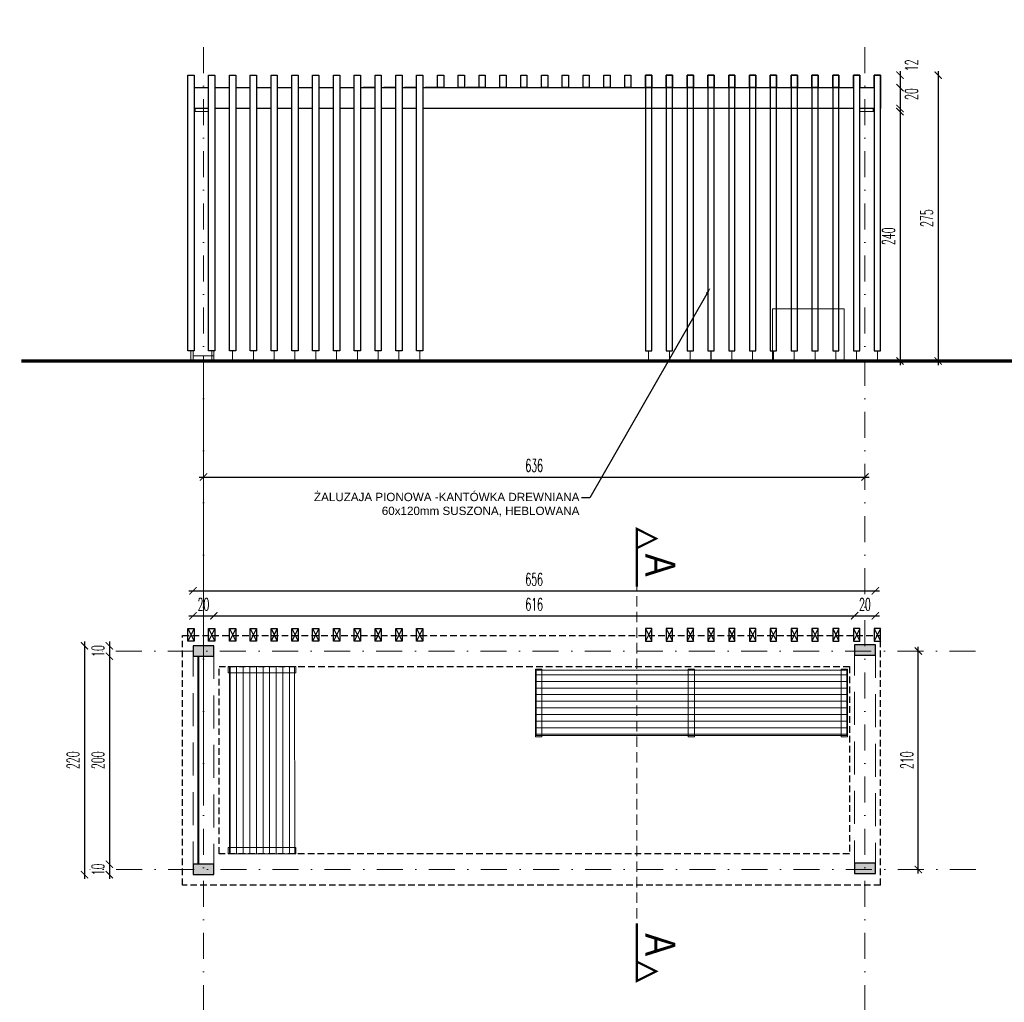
# Model space of a CAD drawing. Header units: millimetres. Extents: x -4186 to -941, y -4992 to -64.
# Tile 2 of 21: x -3268 to -2322, y -4054 to -3109. Entities that reach past the tile are written whole.
import ezdxf
from ezdxf import colors
from ezdxf.entities.mleader import LeaderData, LeaderLine
from ezdxf.enums import TextEntityAlignment as Align
from ezdxf.math import Vec2, Vec3

# ---------------------------------------------------------------- set-up
doc = ezdxf.new("R2010")
doc.units = ezdxf.units.MM
for name, pattern in [('DASHDOT', [1, 0.5, -0.25, 0, -0.25]), ('DASHED', [0.75, 0.5, -0.25]), ('DASHED2', [9.525, 6.35, -3.175])]:
    doc.linetypes.add(name, pattern=pattern)
doc.layers.add('3 fundamenty', color=130, linetype='Continuous')
doc.layers.add('drewno 2', color=43, linetype='Continuous')
for name, color, linetype, lineweight in [('3 Lawka 2', 171, 'Continuous', 18), ('3 osie', 200, 'DASHDOT', 13), ('3 przekrój', 10, 'Continuous', 30), ('3 widok', 151, 'Continuous', 18), ('Z WYM 1 100', 130, 'Continuous', 20)]:
    doc.layers.add(name, color=color, linetype=linetype, lineweight=lineweight)
doc.layers.add('3 stal 1', color=7, linetype='Continuous', true_color=0x93a5c1)
doc.styles.add('100 STD', font='ROMANS.shx', dxfattribs={"width": 0.55, "height": 12})
doc.styles.add('Arial Narrow', font='ARIALN.TTF', dxfattribs={"width": 0.9})
doc.styles.get("Standard").update_dxf_attribs({"font": 'arial.ttf'})
doc.dimstyles.new('100-STD', dxfattribs={"dimscale": 5, "dimtxt": 18, "dimasz": 1.4, "dimexe": 1.6, "dimexo": 6, "dimgap": 1, "dimtad": 1, "dimdec": 1, "dimrnd": 0.5, "dimdsep": 46, "dimtxsty": '100 STD', "dimblk": 'ARCHTICK', "dimcen": 1, "dimdle": 0.8, "dimse1": 1, "dimse2": 1, "dimclrd": 256, "dimclre": 256, "dimclrt": 4, "dimadec": 0, "dimazin": 0, "dimtfac": 1, "dimtdec": 1, "dimtix": 1, "dimtmove": 2, "dimatfit": 3, "dimfxl": 0, "dimtvp": 1, "dimtolj": 1, "dimtzin": 2, "dimarcsym": 0})

# ---------------------------------------------------------------- blocks, each defined once
blk = doc.blocks.new('sl1')
h = blk.add_hatch(color=253)
h.dxf.hatch_style = 1
h.paths.add_polyline_path([(-10, -5), (10, -5), (10, 5), (-10, 5)])
at = {"layer": '3 przekrój'}
blk.add_lwpolyline([(-10, -5), (0, -5), (10, -5), (10, 5), (-10, 5)], close=True, dxfattribs=at)
blk = doc.blocks.new('l2 1')
at = {"layer": '3 Lawka 2', "lineweight": 9}
h = blk.add_hatch(dxfattribs=at)
h.set_pattern_fill('LINE', color=256, scale=0.02)
h.set_pattern_definition([(0, (895.87011, 1148.15307), (0, 0.0635), [])])
h.paths.add_polyline_path([(-0.8966, -0.0049), (0.9034, -0.0046), (0.9034, -0.6318), (-0.8966, -0.6322)])
for points in [[(-0.8966, 0.0071), (-0.8366, 0.0071), (-0.8366, -0.6442), (-0.8966, -0.6442)], [(0.9034, 0.0071), (0.8434, 0.0071), (0.8434, -0.6442), (0.9034, -0.6442)], [(-0.8966, -0.0049), (0.9034, -0.0046), (0.9034, -0.6318), (-0.8966, -0.6322)], [(-0.8966, -0.0049), (0.9034, -0.0046), (0.9034, -0.6318), (-0.8966, -0.6322)]]:
    blk.add_lwpolyline(points, close=True, dxfattribs=at)
blk = doc.blocks.new('U OPIS osie')
at = {"const_width": 25}
blk.add_lwpolyline([(-675, 0), (-450, 0), (-562, 225)], close=True, dxfattribs=at)
blk.add_lwpolyline([(-450, 0), (0, 0)], dxfattribs=at)
at = {"style": 'Arial Narrow'}
blk.add_attdef('G', text='', height=350, dxfattribs=at).set_placement((-211, 275), align=Align.MIDDLE_CENTER)
blk = doc.blocks.new('_ARCHTICK')
at = {"color": 0, "linetype": 'ByBlock', "const_width": 0.15}
blk.add_lwpolyline([(-0.5, -0.5), (0.5, 0.5)], dxfattribs=at)
blk = doc.blocks.new('*D40')
at = {"layer": 'Defpoints', "color": 0, "transparency": 16777216}
for p in [(-2452.79, -3716.1), (-2404.35, -3716.1), (-2452.79, -3926.1)]:
    blk.add_point(p, dxfattribs=at)
at = {"layer": 'Z WYM 1 100', "lineweight": -2, "transparency": 16777216}
blk.add_line((-2404.35, -3930.1), (-2404.35, -3712.1), dxfattribs=at)
at = {"layer": 'Z WYM 1 100', "lineweight": -2, "transparency": 16777216, "xscale": 7, "yscale": 7, "zscale": 7}
for p, rotation in [((-2404.35, -3716.1), 90), ((-2404.35, -3926.1), 270)]:
    blk.add_blockref('_ARCHTICK', p, dxfattribs=dict(at, rotation=rotation))
at = {"layer": 'Z WYM 1 100', "color": 4, "transparency": 16777216, "insert": (-2415.35, -3821.1), "char_height": 12, "attachment_point": 5, "rotation": 90, "style": '100 STD'}
blk.add_mtext('\\A1;210', dxfattribs=at)
blk = doc.blocks.new('*D41')
at = {"layer": 'Defpoints', "color": 0, "transparency": 16777216}
for p in [(-3081.65, -3682.23), (-3101.65, -3931.1), (-3081.65, -3931.1)]:
    blk.add_point(p, dxfattribs=at)
at = {"layer": 'Z WYM 1 100', "lineweight": -2, "transparency": 16777216}
blk.add_line((-3105.65, -3682.23), (-3077.65, -3682.23), dxfattribs=at)
at = {"layer": 'Z WYM 1 100', "lineweight": -2, "transparency": 16777216, "xscale": 7, "yscale": 7, "zscale": 7}
blk.add_blockref('_ARCHTICK', (-3101.65, -3682.23), dxfattribs=at)
at = {"layer": 'Z WYM 1 100', "lineweight": -2, "transparency": 16777216, "xscale": 7, "yscale": 7, "zscale": 7, "rotation": 180}
blk.add_blockref('_ARCHTICK', (-3081.65, -3682.23), dxfattribs=at)
at = {"layer": 'Z WYM 1 100', "color": 4, "transparency": 16777216, "insert": (-3091.65, -3671.23), "char_height": 12, "attachment_point": 5, "style": '100 STD'}
blk.add_mtext('\\A1;20', dxfattribs=at)
blk = doc.blocks.new('*D42')
at = {"layer": 'Defpoints', "color": 0, "transparency": 16777216}
for p in [(-2465.65, -3682.23), (-2465.65, -3710), (-3081.65, -3931.1)]:
    blk.add_point(p, dxfattribs=at)
at = {"layer": 'Z WYM 1 100', "lineweight": -2, "transparency": 16777216}
blk.add_line((-3085.65, -3682.23), (-2461.65, -3682.23), dxfattribs=at)
at = {"layer": 'Z WYM 1 100', "lineweight": -2, "transparency": 16777216, "xscale": 7, "yscale": 7, "zscale": 7, "rotation": 180}
blk.add_blockref('_ARCHTICK', (-3081.65, -3682.23), dxfattribs=at)
at = {"layer": 'Z WYM 1 100', "lineweight": -2, "transparency": 16777216, "xscale": 7, "yscale": 7, "zscale": 7}
blk.add_blockref('_ARCHTICK', (-2465.65, -3682.23), dxfattribs=at)
at = {"layer": 'Z WYM 1 100', "color": 4, "transparency": 16777216, "insert": (-2773.65, -3671.23), "char_height": 12, "attachment_point": 5, "style": '100 STD'}
blk.add_mtext('\\A1;616', dxfattribs=at)
blk = doc.blocks.new('*D43')
at = {"layer": 'Defpoints', "color": 0, "transparency": 16777216}
for p in [(-2445.65, -3658.24), (-2445.65, -3710), (-3101.65, -3711.1)]:
    blk.add_point(p, dxfattribs=at)
at = {"layer": 'Z WYM 1 100', "lineweight": -2, "transparency": 16777216}
blk.add_line((-3105.65, -3658.24), (-2441.65, -3658.24), dxfattribs=at)
at = {"layer": 'Z WYM 1 100', "lineweight": -2, "transparency": 16777216, "xscale": 7, "yscale": 7, "zscale": 7, "rotation": 180}
blk.add_blockref('_ARCHTICK', (-3101.65, -3658.24), dxfattribs=at)
at = {"layer": 'Z WYM 1 100', "lineweight": -2, "transparency": 16777216, "xscale": 7, "yscale": 7, "zscale": 7}
blk.add_blockref('_ARCHTICK', (-2445.65, -3658.24), dxfattribs=at)
at = {"layer": 'Z WYM 1 100', "color": 4, "transparency": 16777216, "insert": (-2773.65, -3647.24), "char_height": 12, "attachment_point": 5, "style": '100 STD'}
blk.add_mtext('\\A1;656', dxfattribs=at)
blk = doc.blocks.new('*D44')
at = {"layer": 'Defpoints', "color": 0, "transparency": 16777216}
for p in [(-3101.65, -3711.1), (-3205.98, -3931.1), (-3101.65, -3931.1)]:
    blk.add_point(p, dxfattribs=at)
at = {"layer": 'Z WYM 1 100', "lineweight": -2, "transparency": 16777216}
blk.add_line((-3205.98, -3707.1), (-3205.98, -3935.1), dxfattribs=at)
at = {"layer": 'Z WYM 1 100', "lineweight": -2, "transparency": 16777216, "xscale": 7, "yscale": 7, "zscale": 7}
for p, rotation in [((-3205.98, -3711.1), 90), ((-3205.98, -3931.1), 270)]:
    blk.add_blockref('_ARCHTICK', p, dxfattribs=dict(at, rotation=rotation))
at = {"layer": 'Z WYM 1 100', "color": 4, "transparency": 16777216, "insert": (-3216.98, -3821.1), "char_height": 12, "attachment_point": 5, "rotation": 90, "style": '100 STD'}
blk.add_mtext('\\A1;220', dxfattribs=at)
blk = doc.blocks.new('*D45')
at = {"layer": 'Defpoints', "color": 0, "transparency": 16777216}
for p in [(-3101.65, -3711.1), (-3182.07, -3721.1), (-3101.65, -3721.1)]:
    blk.add_point(p, dxfattribs=at)
at = {"layer": 'Z WYM 1 100', "lineweight": -2, "transparency": 16777216}
blk.add_line((-3182.07, -3707.1), (-3182.07, -3725.1), dxfattribs=at)
at = {"layer": 'Z WYM 1 100', "lineweight": -2, "transparency": 16777216, "xscale": 7, "yscale": 7, "zscale": 7}
for p, rotation in [((-3182.07, -3711.1), 270), ((-3182.07, -3721.1), 90)]:
    blk.add_blockref('_ARCHTICK', p, dxfattribs=dict(at, rotation=rotation))
at = {"layer": 'Z WYM 1 100', "color": 4, "transparency": 16777216, "insert": (-3193.07, -3716.1), "char_height": 12, "attachment_point": 5, "rotation": 90, "style": '100 STD'}
blk.add_mtext('\\A1;10', dxfattribs=at)
blk = doc.blocks.new('*D46')
at = {"layer": 'Defpoints', "color": 0, "transparency": 16777216}
for p in [(-3101.65, -3721.1), (-3182.07, -3921.1), (-3101.65, -3921.1)]:
    blk.add_point(p, dxfattribs=at)
at = {"layer": 'Z WYM 1 100', "lineweight": -2, "transparency": 16777216}
blk.add_line((-3182.07, -3717.1), (-3182.07, -3925.1), dxfattribs=at)
at = {"layer": 'Z WYM 1 100', "lineweight": -2, "transparency": 16777216, "xscale": 7, "yscale": 7, "zscale": 7}
for p, rotation in [((-3182.07, -3721.1), 90), ((-3182.07, -3921.1), 270)]:
    blk.add_blockref('_ARCHTICK', p, dxfattribs=dict(at, rotation=rotation))
at = {"layer": 'Z WYM 1 100', "color": 4, "transparency": 16777216, "insert": (-3193.07, -3821.1), "char_height": 12, "attachment_point": 5, "rotation": 90, "style": '100 STD'}
blk.add_mtext('\\A1;200', dxfattribs=at)
blk = doc.blocks.new('*D47')
at = {"layer": 'Defpoints', "color": 0, "transparency": 16777216}
for p in [(-3096.65, -3921.1), (-3182.07, -3931.1), (-3096.65, -3931.1)]:
    blk.add_point(p, dxfattribs=at)
at = {"layer": 'Z WYM 1 100', "lineweight": -2, "transparency": 16777216}
blk.add_line((-3182.07, -3917.1), (-3182.07, -3935.1), dxfattribs=at)
at = {"layer": 'Z WYM 1 100', "lineweight": -2, "transparency": 16777216, "xscale": 7, "yscale": 7, "zscale": 7}
for p, rotation in [((-3182.07, -3921.1), 270), ((-3182.07, -3931.1), 90)]:
    blk.add_blockref('_ARCHTICK', p, dxfattribs=dict(at, rotation=rotation))
at = {"layer": 'Z WYM 1 100', "color": 4, "transparency": 16777216, "insert": (-3193.07, -3926.1), "char_height": 12, "attachment_point": 5, "rotation": 90, "style": '100 STD'}
blk.add_mtext('\\A1;10', dxfattribs=at)
blk = doc.blocks.new('l2 2')
at = {"layer": '3 Lawka 2', "lineweight": 5}
h = blk.add_hatch(dxfattribs=at)
h.set_pattern_fill('LINE', color=256, scale=0.02)
h.set_pattern_definition([(0, (898.99393, 1148.154944), (0, 0.0635), [])])
h.paths.add_polyline_path([(-1.4912, -0.0147), (1.4968, -0.0147), (1.4968, -0.6433), (-1.4912, -0.6433)])
for points in [[(-1.4972, -0.0037), (-1.4372, -0.0037), (-1.4372, -0.6543), (-1.4972, -0.6543)], [(-1.4912, -0.0147), (1.4968, -0.0147), (1.4968, -0.6433), (-1.4912, -0.6433)], [(-1.4912, -0.0147), (1.4968, -0.0147), (1.4968, -0.6433), (-1.4912, -0.6433)], [(-0.0272, -0.0037), (0.0328, -0.0037), (0.0328, -0.6543), (-0.0272, -0.6543)], [(1.4428, -0.0037), (1.5028, -0.0037), (1.5028, -0.6543), (1.4428, -0.6543)]]:
    blk.add_lwpolyline(points, close=True, dxfattribs=at)
blk = doc.blocks.new('*D55')
at = {"layer": 'Defpoints', "color": 0, "transparency": 16777216}
for p in [(-2445.65, -3682.23), (-2465.65, -3710), (-2445.65, -3710)]:
    blk.add_point(p, dxfattribs=at)
at = {"layer": 'Z WYM 1 100', "lineweight": -2, "transparency": 16777216}
blk.add_line((-2469.65, -3682.23), (-2441.65, -3682.23), dxfattribs=at)
at = {"layer": 'Z WYM 1 100', "lineweight": -2, "transparency": 16777216, "xscale": 7, "yscale": 7, "zscale": 7}
blk.add_blockref('_ARCHTICK', (-2465.65, -3682.23), dxfattribs=at)
at = {"layer": 'Z WYM 1 100', "lineweight": -2, "transparency": 16777216, "xscale": 7, "yscale": 7, "zscale": 7, "rotation": 180}
blk.add_blockref('_ARCHTICK', (-2445.65, -3682.23), dxfattribs=at)
at = {"layer": 'Z WYM 1 100', "color": 4, "transparency": 16777216, "insert": (-2455.65, -3671.23), "char_height": 12, "attachment_point": 5, "style": '100 STD'}
blk.add_mtext('\\A1;20', dxfattribs=at)
blk = doc.blocks.new('*D56')
at = {"layer": 'Defpoints', "color": 0, "transparency": 16777216}
for p in [(-2455.65, -3548.79), (-3091.65, -3561.06), (-2455.65, -3561.06)]:
    blk.add_point(p, dxfattribs=at)
at = {"layer": 'Z WYM 1 100', "lineweight": -2, "transparency": 16777216}
blk.add_line((-3095.65, -3548.79), (-2451.65, -3548.79), dxfattribs=at)
at = {"layer": 'Z WYM 1 100', "lineweight": -2, "transparency": 16777216, "xscale": 7, "yscale": 7, "zscale": 7, "rotation": 180}
blk.add_blockref('_ARCHTICK', (-3091.65, -3548.79), dxfattribs=at)
at = {"layer": 'Z WYM 1 100', "lineweight": -2, "transparency": 16777216, "xscale": 7, "yscale": 7, "zscale": 7}
blk.add_blockref('_ARCHTICK', (-2455.65, -3548.79), dxfattribs=at)
at = {"layer": 'Z WYM 1 100', "color": 4, "transparency": 16777216, "insert": (-2773.65, -3537.79), "char_height": 12, "attachment_point": 5, "style": '100 STD'}
blk.add_mtext('\\A1;636', dxfattribs=at)
blk = doc.blocks.new('*D67')
at = {"layer": 'Defpoints', "color": 0, "transparency": 16777216}
for p in [(-2424.59, -3162.45), (-2424.59, -3437.26), (-2385.24, -3437.26)]:
    blk.add_point(p, dxfattribs=at)
at = {"layer": 'Z WYM 1 100', "lineweight": -2, "transparency": 16777216}
blk.add_line((-2385.24, -3158.45), (-2385.24, -3441.26), dxfattribs=at)
at = {"layer": 'Z WYM 1 100', "lineweight": -2, "transparency": 16777216, "xscale": 7, "yscale": 7, "zscale": 7}
for p, rotation in [((-2385.24, -3162.45), 90), ((-2385.24, -3437.26), 270)]:
    blk.add_blockref('_ARCHTICK', p, dxfattribs=dict(at, rotation=rotation))
at = {"layer": 'Z WYM 1 100', "color": 4, "transparency": 16777216, "insert": (-2396.24, -3299.86), "char_height": 12, "attachment_point": 5, "rotation": 90, "style": '100 STD'}
blk.add_mtext('\\A1;275', dxfattribs=at)
blk = doc.blocks.new('*D68')
at = {"layer": 'Defpoints', "color": 0, "transparency": 16777216}
for p in [(-2448.08, -3162.45), (-2448.08, -3174.45), (-2421.95, -3174.45)]:
    blk.add_point(p, dxfattribs=at)
at = {"layer": 'Z WYM 1 100', "lineweight": -2, "transparency": 16777216}
blk.add_line((-2421.95, -3158.45), (-2421.95, -3178.45), dxfattribs=at)
at = {"layer": 'Z WYM 1 100', "lineweight": -2, "transparency": 16777216, "xscale": 7, "yscale": 7, "zscale": 7}
for p, rotation in [((-2421.95, -3162.45), 90), ((-2421.95, -3174.45), 270)]:
    blk.add_blockref('_ARCHTICK', p, dxfattribs=dict(at, rotation=rotation))
at = {"layer": 'Z WYM 1 100', "color": 4, "transparency": 16777216, "insert": (-2410.95, -3152.95), "char_height": 12, "attachment_point": 5, "rotation": 90, "style": '100 STD'}
blk.add_mtext('\\A1;12', dxfattribs=at)
blk = doc.blocks.new('*D69')
at = {"layer": 'Defpoints', "color": 0, "transparency": 16777216}
for p in [(-2454.08, -3174.45), (-2448.08, -3194.45), (-2421.95, -3194.45)]:
    blk.add_point(p, dxfattribs=at)
at = {"layer": 'Z WYM 1 100', "lineweight": -2, "transparency": 16777216}
blk.add_line((-2421.95, -3170.45), (-2421.95, -3198.45), dxfattribs=at)
at = {"layer": 'Z WYM 1 100', "lineweight": -2, "transparency": 16777216, "xscale": 7, "yscale": 7, "zscale": 7}
for p, rotation in [((-2421.95, -3174.45), 90), ((-2421.95, -3194.45), 270)]:
    blk.add_blockref('_ARCHTICK', p, dxfattribs=dict(at, rotation=rotation))
at = {"layer": 'Z WYM 1 100', "color": 4, "transparency": 16777216, "insert": (-2410.95, -3180.63), "char_height": 12, "attachment_point": 5, "rotation": 90, "style": '100 STD'}
blk.add_mtext('\\A1;20', dxfattribs=at)
blk = doc.blocks.new('*D70')
at = {"layer": 'Defpoints', "color": 0, "transparency": 16777216}
for p in [(-2429.59, -3197.45), (-2429.59, -3437.26), (-2421.95, -3437.26)]:
    blk.add_point(p, dxfattribs=at)
at = {"layer": 'Z WYM 1 100', "lineweight": -2, "transparency": 16777216}
blk.add_line((-2421.95, -3193.45), (-2421.95, -3441.26), dxfattribs=at)
at = {"layer": 'Z WYM 1 100', "lineweight": -2, "transparency": 16777216, "xscale": 7, "yscale": 7, "zscale": 7}
for p, rotation in [((-2421.95, -3197.45), 90), ((-2421.95, -3437.26), 270)]:
    blk.add_blockref('_ARCHTICK', p, dxfattribs=dict(at, rotation=rotation))
at = {"layer": 'Z WYM 1 100', "color": 4, "transparency": 16777216, "insert": (-2432.95, -3317.36), "char_height": 12, "attachment_point": 5, "rotation": 90, "style": '100 STD'}
blk.add_mtext('\\A1;240', dxfattribs=at)

msp = doc.modelspace()

# ---------------------------------------------------------------- linework, layer by layer
at = {"layer": '3 fundamenty', "linetype": 'DASHED2'}
for points in [[(-2440.65, -3941.1), (-3111.65, -3941.1), (-3111.65, -3701.1), (-2440.65, -3701.1)], [(-2470.65, -3701.1), (-2470.65, -3701.1)], [(-2440.65, -3941.1), (-2440.65, -3701.1)]]:
    msp.add_lwpolyline(points, dxfattribs=at)
msp.add_lwpolyline([(-2470.65, -3731.1), (-2470.65, -3911.1), (-3076.65, -3911.1), (-3076.65, -3731.1)], close=True, dxfattribs=at)
at = {"layer": '3 Lawka 2'}
for points in [[(-2475.65, -3437.26), (-2475.65, -3387.26), (-2544.57, -3387.26)], [(-2544.57, -3387.26), (-2544.57, -3437.26)]]:
    msp.add_lwpolyline(points, dxfattribs=at)
at = {"layer": '3 osie', "ltscale": 50}
for points in [[(-3091.65, -3135.46), (-3091.65, -4991.96)], [(-2455.65, -3135.46), (-2455.65, -4991.96)], [(-2349.4, -3716.1), (-3201.01, -3716.1)], [(-2348.93, -3926.1), (-3201.01, -3926.1)]]:
    msp.add_lwpolyline(points, dxfattribs=at)
at = {"layer": '3 przekrój'}
msp.add_lwpolyline([(-3266.8, -3437.26, 3, 3, 0), (-1496.76, -3437.26, 0, 0, 0)], format="xyseb", dxfattribs=at)
at = {"layer": '3 przekrój', "lineweight": 25}
for points in [[(-3106.65, -3706.5), (-3106.65, -3694.5), (-3100.65, -3694.5), (-3100.65, -3706.5), (-3106.65, -3706.5)], [(-3086.65, -3706.5), (-3086.65, -3694.5), (-3080.65, -3694.5), (-3080.65, -3706.5), (-3086.65, -3706.5)], [(-3066.65, -3706.5), (-3066.65, -3694.5), (-3060.65, -3694.5), (-3060.65, -3706.5), (-3066.65, -3706.5)], [(-3046.65, -3706.5), (-3046.65, -3694.5), (-3040.65, -3694.5), (-3040.65, -3706.5), (-3046.65, -3706.5)], [(-3026.65, -3706.5), (-3026.65, -3694.5), (-3020.65, -3694.5), (-3020.65, -3706.5), (-3026.65, -3706.5)], [(-3006.65, -3706.5), (-3006.65, -3694.5), (-3000.65, -3694.5), (-3000.65, -3706.5), (-3006.65, -3706.5)], [(-2986.65, -3706.5), (-2986.65, -3694.5), (-2980.65, -3694.5), (-2980.65, -3706.5), (-2986.65, -3706.5)], [(-2966.65, -3706.5), (-2966.65, -3694.5), (-2960.65, -3694.5), (-2960.65, -3706.5), (-2966.65, -3706.5)], [(-2946.65, -3706.5), (-2946.65, -3694.5), (-2940.65, -3694.5), (-2940.65, -3706.5), (-2946.65, -3706.5)], [(-2926.65, -3706.5), (-2926.65, -3694.5), (-2920.65, -3694.5), (-2920.65, -3706.5), (-2926.65, -3706.5)], [(-2906.65, -3706.5), (-2906.65, -3694.5), (-2900.65, -3694.5), (-2900.65, -3706.5), (-2906.65, -3706.5)], [(-2886.65, -3706.5), (-2886.65, -3694.5), (-2880.65, -3694.5), (-2880.65, -3706.5), (-2886.65, -3706.5)], [(-2660.65, -3706.5), (-2660.65, -3694.5), (-2666.65, -3694.5), (-2666.65, -3706.5), (-2660.65, -3706.5)], [(-2640.65, -3706.5), (-2640.65, -3694.5), (-2646.65, -3694.5), (-2646.65, -3706.5), (-2640.65, -3706.5)], [(-2620.65, -3706.5), (-2620.65, -3694.5), (-2626.65, -3694.5), (-2626.65, -3706.5), (-2620.65, -3706.5)], [(-2600.65, -3706.5), (-2600.65, -3694.5), (-2606.65, -3694.5), (-2606.65, -3706.5), (-2600.65, -3706.5)], [(-2580.65, -3706.5), (-2580.65, -3694.5), (-2586.65, -3694.5), (-2586.65, -3706.5), (-2580.65, -3706.5)], [(-2560.65, -3706.5), (-2560.65, -3694.5), (-2566.65, -3694.5), (-2566.65, -3706.5), (-2560.65, -3706.5)], [(-2540.65, -3706.5), (-2540.65, -3694.5), (-2546.65, -3694.5), (-2546.65, -3706.5), (-2540.65, -3706.5)], [(-2520.65, -3706.5), (-2520.65, -3694.5), (-2526.65, -3694.5), (-2526.65, -3706.5), (-2520.65, -3706.5)], [(-2500.65, -3706.5), (-2500.65, -3694.5), (-2506.65, -3694.5), (-2506.65, -3706.5), (-2500.65, -3706.5)], [(-2480.65, -3706.5), (-2480.65, -3694.5), (-2486.65, -3694.5), (-2486.65, -3706.5), (-2480.65, -3706.5)], [(-2460.65, -3706.5), (-2460.65, -3694.5), (-2466.65, -3694.5), (-2466.65, -3706.5), (-2460.65, -3706.5)], [(-2440.65, -3706.5), (-2440.65, -3694.5), (-2446.65, -3694.5), (-2446.65, -3706.5), (-2440.65, -3706.5)]]:
    msp.add_lwpolyline(points, close=True, dxfattribs=at)
for points in [[(-3100.65, -3694.5), (-3106.65, -3706.5)], [(-3106.65, -3694.5), (-3100.65, -3706.5)], [(-3080.65, -3694.5), (-3086.65, -3706.5)], [(-3086.65, -3694.5), (-3080.65, -3706.5)], [(-3066.65, -3694.5), (-3060.65, -3706.5)], [(-3060.65, -3694.5), (-3066.65, -3706.5)], [(-3046.65, -3694.5), (-3040.65, -3706.5)], [(-3040.65, -3694.5), (-3046.65, -3706.5)], [(-3026.65, -3694.5), (-3020.65, -3706.5)], [(-3020.65, -3694.5), (-3026.65, -3706.5)], [(-3006.65, -3694.5), (-3000.65, -3706.5)], [(-3000.65, -3694.5), (-3006.65, -3706.5)], [(-2986.65, -3694.5), (-2980.65, -3706.5)], [(-2980.65, -3694.5), (-2986.65, -3706.5)], [(-2966.65, -3694.5), (-2960.65, -3706.5)], [(-2960.65, -3694.5), (-2966.65, -3706.5)], [(-2946.65, -3694.5), (-2940.65, -3706.5)], [(-2940.65, -3694.5), (-2946.65, -3706.5)], [(-2926.65, -3694.5), (-2920.65, -3706.5)], [(-2920.65, -3694.5), (-2926.65, -3706.5)], [(-2906.65, -3694.5), (-2900.65, -3706.5)], [(-2900.65, -3694.5), (-2906.65, -3706.5)], [(-2886.65, -3694.5), (-2880.65, -3706.5)], [(-2880.65, -3694.5), (-2886.65, -3706.5)], [(-2660.65, -3694.5), (-2666.65, -3706.5)], [(-2666.65, -3694.5), (-2660.65, -3706.5)], [(-2640.65, -3694.5), (-2646.65, -3706.5)], [(-2646.65, -3694.5), (-2640.65, -3706.5)], [(-2620.65, -3694.5), (-2626.65, -3706.5)], [(-2626.65, -3694.5), (-2620.65, -3706.5)], [(-2600.65, -3694.5), (-2606.65, -3706.5)], [(-2606.65, -3694.5), (-2600.65, -3706.5)], [(-2580.65, -3694.5), (-2586.65, -3706.5)], [(-2586.65, -3694.5), (-2580.65, -3706.5)], [(-2560.65, -3694.5), (-2566.65, -3706.5)], [(-2566.65, -3694.5), (-2560.65, -3706.5)], [(-2540.65, -3694.5), (-2546.65, -3706.5)], [(-2546.65, -3694.5), (-2540.65, -3706.5)], [(-2520.65, -3694.5), (-2526.65, -3706.5)], [(-2526.65, -3694.5), (-2520.65, -3706.5)], [(-2500.65, -3694.5), (-2506.65, -3706.5)], [(-2506.65, -3694.5), (-2500.65, -3706.5)], [(-2480.65, -3694.5), (-2486.65, -3706.5)], [(-2486.65, -3694.5), (-2480.65, -3706.5)], [(-2460.65, -3694.5), (-2466.65, -3706.5)], [(-2466.65, -3694.5), (-2460.65, -3706.5)], [(-2440.65, -3694.5), (-2446.65, -3706.5)], [(-2446.65, -3694.5), (-2440.65, -3706.5)]]:
    msp.add_lwpolyline(points, dxfattribs=at)
at = {"layer": '3 stal 1', "color": 5}
for points in [[(-3103.65, -3427.45, 1, 1, 0), (-3103.65, -3437.45, 1, 1, 0)], [(-3083.65, -3427.45, 1, 1, 0), (-3083.65, -3437.45, 1, 1, 0)], [(-3063.65, -3427.45, 1, 1, 0), (-3063.65, -3437.45, 1, 1, 0)], [(-3043.65, -3427.45, 1, 1, 0), (-3043.65, -3437.45, 1, 1, 0)], [(-3023.65, -3427.45, 1, 1, 0), (-3023.65, -3437.45, 1, 1, 0)], [(-3003.65, -3427.45, 1, 1, 0), (-3003.65, -3437.45, 1, 1, 0)], [(-2983.65, -3427.45, 1, 1, 0), (-2983.65, -3437.45, 1, 1, 0)], [(-2963.65, -3427.45, 1, 1, 0), (-2963.65, -3437.45, 1, 1, 0)], [(-2943.65, -3427.45, 1, 1, 0), (-2943.65, -3437.45, 1, 1, 0)], [(-2923.65, -3427.45, 1, 1, 0), (-2923.65, -3437.45, 1, 1, 0)], [(-2903.65, -3427.45, 1, 1, 0), (-2903.65, -3437.45, 1, 1, 0)], [(-2883.65, -3427.45, 1, 1, 0), (-2883.65, -3437.45, 1, 1, 0)], [(-2663.65, -3427.45, 1, 1, 0), (-2663.65, -3437.45, 1, 1, 0)], [(-2643.65, -3427.45, 1, 1, 0), (-2643.65, -3437.45, 1, 1, 0)], [(-2623.65, -3427.45, 1, 1, 0), (-2623.65, -3437.45, 1, 1, 0)], [(-2603.65, -3427.45, 1, 1, 0), (-2603.65, -3437.45, 1, 1, 0)], [(-2583.65, -3427.45, 1, 1, 0), (-2583.65, -3437.45, 1, 1, 0)], [(-2563.65, -3427.45, 1, 1, 0), (-2563.65, -3437.45, 1, 1, 0)], [(-2543.65, -3427.45, 1, 1, 0), (-2543.65, -3437.45, 1, 1, 0)], [(-2523.65, -3427.45, 1, 1, 0), (-2523.65, -3437.45, 1, 1, 0)], [(-2503.65, -3427.45, 1, 1, 0), (-2503.65, -3437.45, 1, 1, 0)], [(-2483.65, -3427.45, 1, 1, 0), (-2483.65, -3437.45, 1, 1, 0)], [(-2463.65, -3427.45, 1, 1, 0), (-2463.65, -3437.45, 1, 1, 0)], [(-2443.65, -3427.45, 1, 1, 0), (-2443.65, -3437.45, 1, 1, 0)]]:
    msp.add_lwpolyline(points, format="xyseb", dxfattribs=at)
at = {"layer": '3 widok'}
for points in [[(-3100.65, -3197.45), (-3086.65, -3197.45)], [(-3099.65, -3197.45), (-3099.65, -3194.45)], [(-2460.65, -3197.45), (-2446.65, -3197.45)], [(-2447.65, -3197.45), (-2447.65, -3194.45)], [(-3081.65, -3427.45), (-3081.65, -3437.26), (-3101.65, -3437.26), (-3101.65, -3427.45)]]:
    msp.add_lwpolyline(points, dxfattribs=at)
at = {"layer": '3 widok', "linetype": 'DASHED2', "ltscale": 5}
for points in [[(-2445.65, -3930), (-2465.65, -3930), (-2465.65, -3710), (-2445.65, -3710)], [(-3081.65, -3931.1), (-3101.65, -3931.1), (-3101.65, -3711.1), (-3081.65, -3711.1)]]:
    msp.add_lwpolyline(points, close=True, dxfattribs=at)
at = {"layer": '3 widok', "const_width": 2}
msp.add_lwpolyline([(-3096.65, -3721.1), (-3096.65, -3721.1), (-3096.65, -3921.1)], dxfattribs=at)
at = {"layer": 'drewno 2'}
for points in [[(-3106.65, -3174.45), (-3106.65, -3174.45), (-3106.65, -3162.45), (-3100.65, -3162.45), (-3100.65, -3174.45)], [(-3086.65, -3174.45), (-3086.65, -3174.45), (-3086.65, -3162.45), (-3080.65, -3162.45), (-3080.65, -3174.45)], [(-3066.65, -3174.45), (-3066.65, -3174.45), (-3066.65, -3162.45), (-3060.65, -3162.45), (-3060.65, -3174.45)], [(-3046.65, -3174.45), (-3046.65, -3174.45), (-3046.65, -3162.45), (-3040.65, -3162.45), (-3040.65, -3174.45)], [(-3026.65, -3174.45), (-3026.65, -3174.45), (-3026.65, -3162.45), (-3020.65, -3162.45), (-3020.65, -3174.45)], [(-3006.65, -3174.45), (-3006.65, -3174.45), (-3006.65, -3162.45), (-3000.65, -3162.45), (-3000.65, -3174.45)], [(-2986.65, -3174.45), (-2986.65, -3174.45), (-2986.65, -3162.45), (-2980.65, -3162.45), (-2980.65, -3174.45)], [(-2966.65, -3174.45), (-2966.65, -3174.45), (-2966.65, -3162.45), (-2960.65, -3162.45), (-2960.65, -3174.45)], [(-2946.65, -3174.45), (-2946.65, -3174.45), (-2946.65, -3162.45), (-2940.65, -3162.45), (-2940.65, -3174.45)], [(-2926.65, -3174.45), (-2926.65, -3174.45), (-2926.65, -3162.45), (-2920.65, -3162.45), (-2920.65, -3174.45)], [(-2906.65, -3174.45), (-2906.65, -3174.45), (-2906.65, -3162.45), (-2900.65, -3162.45), (-2900.65, -3174.45)], [(-2886.65, -3174.45), (-2886.65, -3174.45), (-2886.65, -3162.45), (-2880.65, -3162.45), (-2880.65, -3174.45)], [(-2466.65, -3174.45), (-2466.65, -3174.45), (-2466.65, -3162.45), (-2460.65, -3162.45), (-2460.65, -3174.45)], [(-2446.65, -3174.45), (-2446.65, -3174.45), (-2446.65, -3162.45), (-2440.65, -3162.45), (-2440.65, -3174.45)], [(-3106.65, -3194.45), (-3106.65, -3194.45), (-3106.65, -3174.45), (-3106.65, -3174.45)], [(-3100.65, -3174.45), (-3086.65, -3174.45)], [(-3080.65, -3174.45), (-3066.65, -3174.45)], [(-3060.65, -3174.45), (-3046.65, -3174.45)], [(-3040.65, -3174.45), (-3026.65, -3174.45)], [(-3020.65, -3174.45), (-3006.65, -3174.45)], [(-3000.65, -3174.45), (-2986.65, -3174.45)], [(-2980.65, -3174.45), (-2966.65, -3174.45)], [(-2960.65, -3174.45), (-2946.65, -3174.45)], [(-2940.65, -3174.45), (-2926.65, -3174.45)], [(-2938.15, -3174.45), (-2926.65, -3174.45)], [(-2926.65, -3174.45), (-2938.15, -3174.45)], [(-2938.15, -3174.45), (-2926.65, -3174.45)], [(-2920.65, -3174.45), (-2906.65, -3174.45)], [(-2920.65, -3174.45), (-2906.65, -3174.45)], [(-2918.25, -3174.45), (-2906.65, -3174.45)], [(-2906.65, -3174.45), (-2918.25, -3174.45)], [(-2900.65, -3174.45), (-2886.65, -3174.45)], [(-2900.65, -3174.45), (-2886.65, -3174.45)], [(-2898.35, -3174.45), (-2886.65, -3174.45)], [(-2886.65, -3174.45), (-2898.35, -3174.45)], [(-2880.65, -3174.45), (-2466.65, -3174.45)], [(-2880.65, -3174.45), (-2466.65, -3174.45)], [(-2878.45, -3174.45), (-2864.55, -3174.45)], [(-2864.55, -3174.45), (-2878.45, -3174.45)], [(-2858.55, -3174.45), (-2844.65, -3174.45)], [(-2838.65, -3174.45), (-2824.75, -3174.45)], [(-2824.75, -3174.45), (-2838.65, -3174.45)], [(-2460.65, -3174.45), (-2446.65, -3174.45)], [(-2460.65, -3174.45), (-2446.65, -3174.45)], [(-2440.65, -3174.45), (-2440.65, -3174.45), (-2440.65, -3194.45)], [(-3101.65, -3427.45), (-3106.65, -3427.45), (-3106.65, -3194.45)], [(-3100.65, -3194.45), (-3100.65, -3197.45)], [(-3086.65, -3194.45), (-3100.65, -3194.45)], [(-3100.65, -3194.45), (-3100.65, -3194.45), (-3100.65, -3197.45)], [(-3080.65, -3194.45), (-3080.65, -3427.45), (-3081.65, -3427.45)], [(-3066.65, -3194.45), (-3080.65, -3194.45)], [(-3046.65, -3194.45), (-3060.65, -3194.45)], [(-3026.65, -3194.45), (-3040.65, -3194.45)], [(-3006.65, -3194.45), (-3020.65, -3194.45)], [(-2986.65, -3194.45), (-3000.65, -3194.45)], [(-2966.65, -3194.45), (-2980.65, -3194.45)], [(-2946.65, -3194.45), (-2960.65, -3194.45)], [(-2926.65, -3194.45), (-2940.65, -3194.45)], [(-2906.65, -3194.45), (-2920.65, -3194.45)], [(-2886.65, -3194.45), (-2900.65, -3194.45)], [(-2466.65, -3194.45), (-2880.65, -3194.45)], [(-2466.65, -3194.45), (-2466.65, -3194.45), (-2466.65, -3427.45), (-2465.65, -3427.45)], [(-2446.65, -3194.45), (-2460.65, -3194.45)], [(-2446.65, -3194.45), (-2446.65, -3194.45), (-2446.65, -3197.45)], [(-2445.65, -3427.45), (-2440.65, -3427.45), (-2440.65, -3194.45)], [(-3100.65, -3427.45), (-3100.65, -3427.45)]]:
    msp.add_lwpolyline(points, dxfattribs=at)
for points in [[(-3100.65, -3427.45), (-3106.65, -3427.45), (-3106.65, -3162.45), (-3100.65, -3162.45)], [(-3080.65, -3427.45), (-3086.65, -3427.45), (-3086.65, -3162.45), (-3080.65, -3162.45)], [(-3060.65, -3427.45), (-3066.65, -3427.45), (-3066.65, -3162.45), (-3060.65, -3162.45)], [(-3040.65, -3427.45), (-3046.65, -3427.45), (-3046.65, -3162.45), (-3040.65, -3162.45)], [(-3020.65, -3427.45), (-3026.65, -3427.45), (-3026.65, -3162.45), (-3020.65, -3162.45)], [(-3000.65, -3427.45), (-3006.65, -3427.45), (-3006.65, -3162.45), (-3000.65, -3162.45)], [(-2980.65, -3427.45), (-2986.65, -3427.45), (-2986.65, -3162.45), (-2980.65, -3162.45)], [(-2960.65, -3427.45), (-2966.65, -3427.45), (-2966.65, -3162.45), (-2960.65, -3162.45)], [(-2940.65, -3427.45), (-2946.65, -3427.45), (-2946.65, -3162.45), (-2940.65, -3162.45)], [(-2920.65, -3427.45), (-2926.65, -3427.45), (-2926.65, -3162.45), (-2920.65, -3162.45)], [(-2900.65, -3427.45), (-2906.65, -3427.45), (-2906.65, -3162.45), (-2900.65, -3162.45)], [(-2880.65, -3427.45), (-2886.65, -3427.45), (-2886.65, -3162.45), (-2880.65, -3162.45)], [(-2866.65, -3174.45), (-2866.65, -3162.45), (-2860.65, -3162.45), (-2860.65, -3174.45), (-2866.65, -3174.45)], [(-2846.65, -3174.45), (-2846.65, -3162.45), (-2840.65, -3162.45), (-2840.65, -3174.45), (-2846.65, -3174.45)], [(-2826.65, -3174.45), (-2826.65, -3162.45), (-2820.65, -3162.45), (-2820.65, -3174.45), (-2826.65, -3174.45)], [(-2806.65, -3174.45), (-2806.65, -3162.45), (-2800.65, -3162.45), (-2800.65, -3174.45), (-2806.65, -3174.45)], [(-2786.65, -3174.45), (-2786.65, -3162.45), (-2780.65, -3162.45), (-2780.65, -3174.45), (-2786.65, -3174.45)], [(-2766.65, -3174.45), (-2766.65, -3162.45), (-2760.65, -3162.45), (-2760.65, -3174.45), (-2766.65, -3174.45)], [(-2746.65, -3174.45), (-2746.65, -3162.45), (-2740.65, -3162.45), (-2740.65, -3174.45), (-2746.65, -3174.45)], [(-2726.65, -3174.45), (-2726.65, -3162.45), (-2720.65, -3162.45), (-2720.65, -3174.45), (-2726.65, -3174.45)], [(-2706.65, -3174.45), (-2706.65, -3162.45), (-2700.65, -3162.45), (-2700.65, -3174.45), (-2706.65, -3174.45)], [(-2686.65, -3174.45), (-2686.65, -3162.45), (-2680.65, -3162.45), (-2680.65, -3174.45), (-2686.65, -3174.45)], [(-2666.65, -3174.45), (-2666.65, -3162.45), (-2660.65, -3162.45), (-2660.65, -3174.45), (-2666.65, -3174.45)], [(-2666.65, -3427.45), (-2660.65, -3427.45), (-2660.65, -3162.45), (-2666.65, -3162.45)], [(-2646.65, -3174.45), (-2646.65, -3162.45), (-2640.65, -3162.45), (-2640.65, -3174.45), (-2646.65, -3174.45)], [(-2646.65, -3427.45), (-2640.65, -3427.45), (-2640.65, -3162.45), (-2646.65, -3162.45)], [(-2626.65, -3174.45), (-2626.65, -3162.45), (-2620.65, -3162.45), (-2620.65, -3174.45), (-2626.65, -3174.45)], [(-2626.65, -3427.45), (-2620.65, -3427.45), (-2620.65, -3162.45), (-2626.65, -3162.45)], [(-2606.65, -3174.45), (-2606.65, -3162.45), (-2600.65, -3162.45), (-2600.65, -3174.45), (-2606.65, -3174.45)], [(-2606.65, -3427.45), (-2600.65, -3427.45), (-2600.65, -3162.45), (-2606.65, -3162.45)], [(-2586.65, -3174.45), (-2586.65, -3162.45), (-2580.65, -3162.45), (-2580.65, -3174.45), (-2586.65, -3174.45)], [(-2586.65, -3427.45), (-2580.65, -3427.45), (-2580.65, -3162.45), (-2586.65, -3162.45)], [(-2566.65, -3174.45), (-2566.65, -3162.45), (-2560.65, -3162.45), (-2560.65, -3174.45), (-2566.65, -3174.45)], [(-2566.65, -3427.45), (-2560.65, -3427.45), (-2560.65, -3162.45), (-2566.65, -3162.45)], [(-2546.65, -3174.45), (-2546.65, -3162.45), (-2540.65, -3162.45), (-2540.65, -3174.45), (-2546.65, -3174.45)], [(-2546.65, -3427.45), (-2540.65, -3427.45), (-2540.65, -3162.45), (-2546.65, -3162.45)], [(-2526.65, -3174.45), (-2526.65, -3162.45), (-2520.65, -3162.45), (-2520.65, -3174.45), (-2526.65, -3174.45)], [(-2526.65, -3427.45), (-2520.65, -3427.45), (-2520.65, -3162.45), (-2526.65, -3162.45)], [(-2506.65, -3174.45), (-2506.65, -3162.45), (-2500.65, -3162.45), (-2500.65, -3174.45), (-2506.65, -3174.45)], [(-2506.65, -3427.45), (-2500.65, -3427.45), (-2500.65, -3162.45), (-2506.65, -3162.45)], [(-2486.65, -3174.45), (-2486.65, -3162.45), (-2480.65, -3162.45), (-2480.65, -3174.45), (-2486.65, -3174.45)], [(-2486.65, -3427.45), (-2480.65, -3427.45), (-2480.65, -3162.45), (-2486.65, -3162.45)], [(-2466.65, -3427.45), (-2460.65, -3427.45), (-2460.65, -3162.45), (-2466.65, -3162.45)], [(-2446.65, -3427.45), (-2440.65, -3427.45), (-2440.65, -3162.45), (-2446.65, -3162.45)]]:
    msp.add_lwpolyline(points, close=True, dxfattribs=at)
at = {"layer": 'Z WYM 1 100'}
for points in [[(-3081.65, -3432.36), (-3101.65, -3432.36)], [(-3091.65, -3432.36), (-3091.65, -3864.55)]]:
    msp.add_lwpolyline(points, dxfattribs=at)
at = {"layer": 'Z WYM 1 100', "linetype": 'DASHED', "ltscale": 20}
msp.add_lwpolyline([(-2674.91, -4033.34), (-2674.91, -3654.23)], dxfattribs=at)

# ---------------------------------------------------------------- block references
at = {"layer": '3 Lawka 2', "xscale": 100, "yscale": 100, "zscale": 100}
for name, p, rotation in [('l2 1', (-3003.45, -3820.76), 269.9999998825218), ('l2 2', (-2622.74, -3733.14), 359.9999997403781)]:
    msp.add_blockref(name, p, dxfattribs=dict(at, rotation=rotation))
at = {"layer": '3 przekrój'}
for p in [(-2455.65, -3715), (-3091.65, -3716.1), (-3091.65, -3926.1), (-2455.65, -3925)]:
    msp.add_blockref('sl1', p, dxfattribs=at)
at = {"layer": 'Z WYM 1 100'}
ref = msp.add_blockref('U OPIS osie', (-2674.91, -3654.23), dxfattribs=dict(at, xscale=0.08231999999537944, yscale=0.08231999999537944, zscale=0.08231999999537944, rotation=270))
ref.add_attrib('G', 'A', dxfattribs={"layer": '0', "height": 28.81, "rotation": 270, "style": 'Arial Narrow'}).set_placement((-2652.31, -3633.52), align=Align.MIDDLE_CENTER)
ref = msp.add_blockref('U OPIS osie', (-2674.91, -3977.77), dxfattribs=dict(at, xscale=-0.08231999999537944, yscale=0.08231999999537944, zscale=0.08231999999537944, rotation=269.9999999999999))
ref.add_attrib('G', 'A', dxfattribs={"layer": '0', "height": 28.81, "rotation": 270, "style": 'Arial Narrow'}).set_placement((-2652.31, -3998.49), align=Align.MIDDLE_CENTER)

# ---------------------------------------------------------------- dimensions: what is measured, and where the dimension line sits
for base, p1, p2, picture, middle in [((-2421.95, -3174.45), (-2448.08, -3162.45), (-2448.08, -3174.45), '*D68', (-2410.95, -3152.95)), ((-2421.95, -3194.45), (-2454.08, -3174.45), (-2448.08, -3194.45), '*D69', (-2410.95, -3180.63))]:
    dim = msp.add_linear_dim(base=base, p1=p1, p2=p2, angle=90, dimstyle='100-STD', dxfattribs=at)
    dim.commit()
    dim.dimension.update_dxf_attribs({"geometry": picture, "text_midpoint": middle, "dimtype": 160})
for base, p1, p2, picture, middle in [((-2385.24, -3437.26), (-2424.59, -3162.45), (-2424.59, -3437.26), '*D67', (-2396.24, -3299.86)), ((-2421.95, -3437.26), (-2429.59, -3197.45), (-2429.59, -3437.26), '*D70', (-2432.95, -3317.36)), ((-3205.98, -3931.1), (-3101.65, -3711.1), (-3101.65, -3931.1), '*D44', (-3216.98, -3821.1)), ((-3182.07, -3721.1), (-3101.65, -3711.1), (-3101.65, -3721.1), '*D45', (-3193.07, -3716.1)), ((-3182.07, -3921.1), (-3101.65, -3721.1), (-3101.65, -3921.1), '*D46', (-3193.07, -3821.1)), ((-2404.35, -3716.1), (-2452.79, -3926.1), (-2452.79, -3716.1), '*D40', (-2415.35, -3821.1)), ((-3182.07, -3931.1), (-3096.65, -3921.1), (-3096.65, -3931.1), '*D47', (-3193.07, -3926.1))]:
    dim = msp.add_linear_dim(base=base, p1=p1, p2=p2, angle=90, dimstyle='100-STD', dxfattribs=at)
    dim.commit()
    dim.dimension.update_dxf_attribs({"geometry": picture, "text_midpoint": middle})
for base, p1, p2, picture, middle in [((-2455.65, -3548.79), (-3091.65, -3561.06), (-2455.65, -3561.06), '*D56', (-2773.65, -3537.79)), ((-2445.65, -3658.24), (-3101.65, -3711.1), (-2445.65, -3710), '*D43', (-2773.65, -3647.24)), ((-3081.65, -3682.23), (-3101.65, -3931.1), (-3081.65, -3931.1), '*D41', (-3091.65, -3671.23)), ((-2465.65, -3682.23), (-3081.65, -3931.1), (-2465.65, -3710), '*D42', (-2773.65, -3671.23)), ((-2445.65, -3682.23), (-2465.65, -3710), (-2445.65, -3710), '*D55', (-2455.65, -3671.23))]:
    dim = msp.add_linear_dim(base=base, p1=p1, p2=p2, dimstyle='100-STD', dxfattribs=at)
    dim.commit()
    dim.dimension.update_dxf_attribs({"geometry": picture, "text_midpoint": middle})

# ---------------------------------------------------------------- leaders
ml = msp.add_multileader_mtext('Standard', dxfattribs=at)
ml.set_content('ŻALUZAJA PIONOWA -KANTÓWKA DREWNIANA \\P60x120mm SUSZONA, HEBLOWANA', color=256)
ml.set_leader_properties()
ml.build(insert=Vec2(0, 0))
ml.multileader.update_dxf_attribs({"arrow_head_size": 7})
ctx = ml.context
ctx.base_point, ctx.char_height, ctx.arrow_head_size, ctx.plane_origin = Vec3(-2728.17, -3568.77), 8, 7, Vec3(133831.11, 1653.05)
ctx.text_align_type = 2
notes = []
notes.append((ctx, [(0, (1, 1, 0), (-2720.17, -3568.77), (-1, 0), 8, [(0, [(-2604.13, -3366.51)], 0, [])])]))
ctx.mtext.insert, ctx.mtext.width, ctx.mtext.alignment = Vec3(-2730.17, -3563.98), 311.1235, 3
for ctx, leaders in notes:
    for number, flags, end, landing, length, lines in leaders:
        leader = LeaderData()
        leader.index, (leader.has_last_leader_line, leader.has_dogleg_vector, leader.attachment_direction) = number, flags
        leader.last_leader_point, leader.dogleg_vector, leader.dogleg_length = Vec3(end), Vec3(landing), length
        for number, points, colour, breaks in lines:
            line = LeaderLine()
            line.index, line.vertices, line.color, line.breaks = number, Vec3.list(points), colors.encode_raw_color(colour), breaks
            leader.lines.append(line)
        ctx.leaders.append(leader)

doc.saveas('drawing.dxf')
